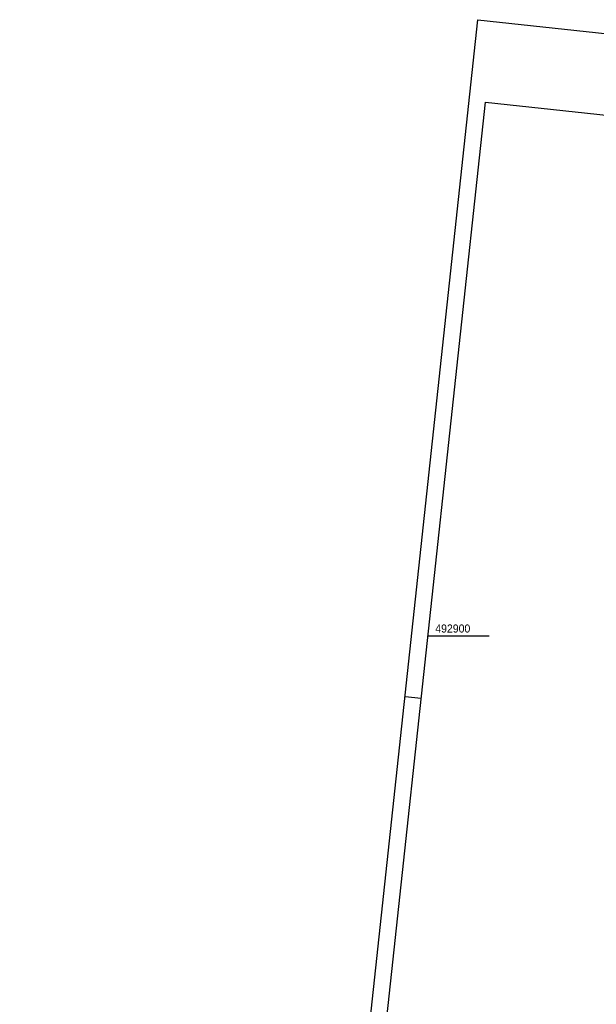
# Model space of a CAD drawing. Header units: millimetres. Extents: x 508849 to 509113, y 492318 to 492995.
# Tile 8 of 9: x 508849 to 508938, y 492843 to 492995. Entities that reach past the tile are written whole.
import ezdxf

# ---------------------------------------------------------------- set-up
doc = ezdxf.new("R2010")
doc.units = ezdxf.units.MM
doc.header["$LTSCALE"] = 10
doc.linetypes.add('LT00', pattern=[0])
doc.layers.add('RAHMEN', color=250, linetype='Continuous')
doc.layers.add('V_RASTER', color=250, linetype='LT00')

msp = doc.modelspace()

# ---------------------------------------------------------------- linework, layer by layer
at = {"layer": 'RAHMEN'}
msp.add_line((508910.76, 492890.31), (508908.27, 492890.58), dxfattribs=at)
at = {"layer": 'RAHMEN', "flags": 128}
for points in [[(509042.7, 492317.88), (508848.82, 492338.77), (508919.52, 492994.98), (509113.4, 492974.09)], [(509109.58, 492961.93), (509050.12, 492410.12), (508861.21, 492430.47), (508920.67, 492982.28)]]:
    msp.add_lwpolyline(points, close=True, dxfattribs=at)
at = {"layer": 'V_RASTER'}
msp.add_line((508911.8, 492900), (508921.24, 492900), dxfattribs=at)

# ---------------------------------------------------------------- texts
at = {"layer": 'V_RASTER', "width": 0.969}
msp.add_text(' 492900', height=1.25, rotation=359.9994, dxfattribs=at).set_placement((508912.49, 492900.5))

doc.saveas('drawing.dxf')
